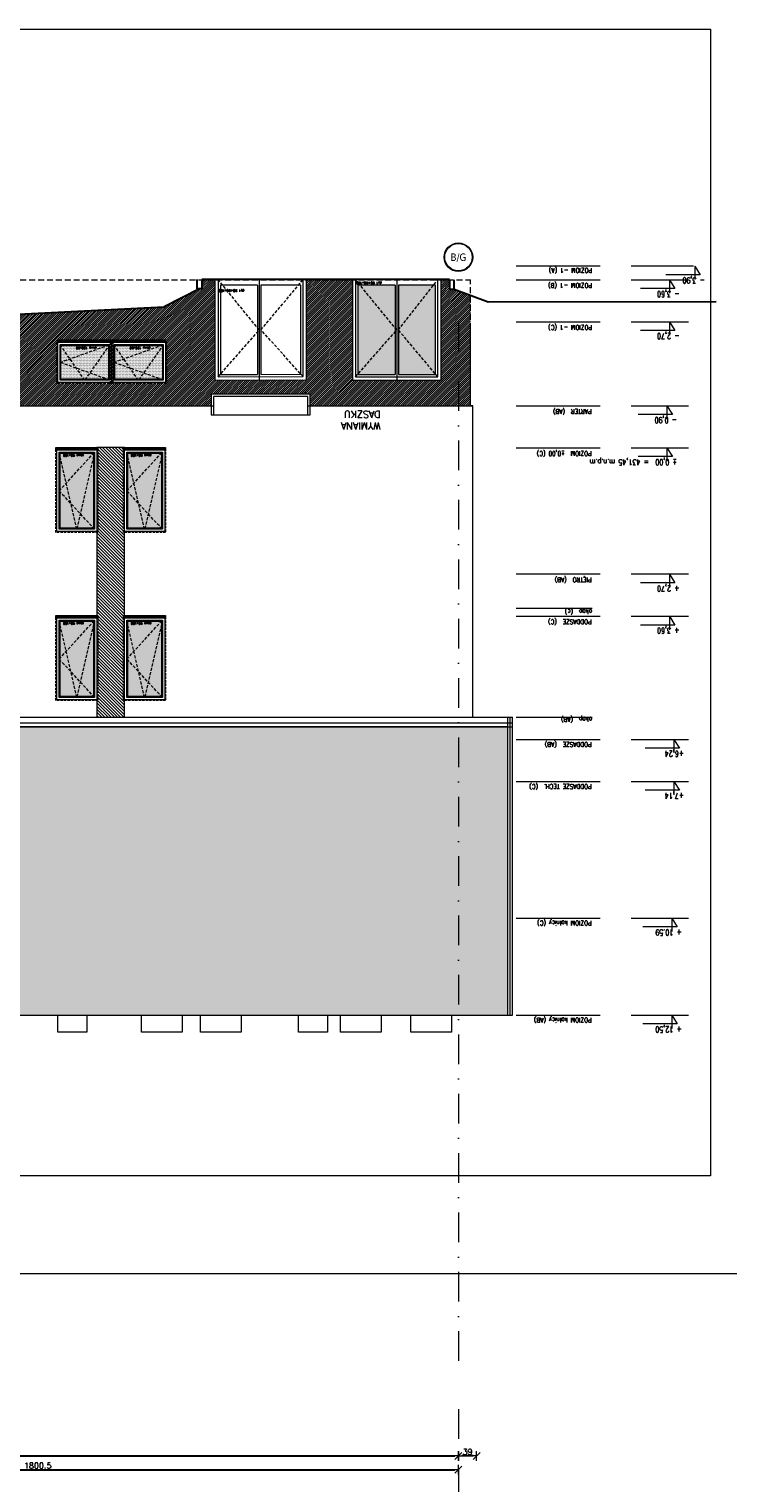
# Model space of a CAD drawing. Header units: millimetres. Extents: x 28291 to 177760, y -399809 to -170937.
# Tile 184 of 256: x 54073 to 55568, y -193731 to -190619. Entities that reach past the tile are written whole.
import ezdxf
from ezdxf.enums import TextEntityAlignment as Align

# ---------------------------------------------------------------- set-up
doc = ezdxf.new("R2010")
doc.units = ezdxf.units.MM
for name, pattern in [('CACHE', [9.525, 6.35, -3.175]), ('CARKOVANA', [7.5, 5, -2.5]), ('DASHDOT', [25.4, 12.7, -6.35, 0, -6.35]), ('HIDDEN', [9.525, 6.35, -3.175])]:
    doc.linetypes.add(name, pattern=pattern)
doc.layers.get('0').update_dxf_attribs({"lineweight": 0})
for name, color, linetype, lineweight in [('! opisy okien elewacja', 7, 'Continuous', 0), ('!! 0_ Istn-sciany', 3, 'Continuous', 30), ('!! 0_ Istn-widok', 1, 'Continuous', 15), ('!! 0_ WIDOK ELEWACJA', 4, 'Continuous', 0), ('!! 0_Istn-cienka', 4, 'Continuous', 9), ('!! 0_Istn-drzwi', 1, 'Continuous', 13), ('!! 0_Osie', 1, 'DASHDOT', 13), ('!! 1  WYDZIELENIE PPOŻ', 252, 'Continuous', 0), ('!! 1_Hatch dach', 252, 'Continuous', 5), ('!! 2_NOWE OKNA WIDOk - remont', 140, 'Continuous', 5), ('!! 2_posadzki winyle 2', 43, 'Continuous', 9), ('!! 2_TYNK OBRYS', 252, 'Continuous', 13), ('!! wymiary osi', 250, 'Continuous', 9), ('0-osie-liniA', 14, 'DASHDOT', 5), ('0-osie-tx', 66, 'Continuous', 9), ('0-rzedne-blok', 62, 'Continuous', 13)]:
    doc.layers.add(name, color=color, linetype=linetype, lineweight=lineweight)
for name, color, linetype, lineweight, true_color in [('!! 0_ Istn-okna - wymienione', 9, 'Continuous', 13, 0x808080), ('!! 1_ELEWACJA KOLOR', 7, 'Continuous', 13, 0x6888bb), ('!! 2_ELEWACJA COKÓŁ', 9, 'Continuous', 13, 0x808080)]:
    doc.layers.add(name, color=color, linetype=linetype, lineweight=lineweight, true_color=true_color)
doc.layers.add('!! 0_ramki', color=66, linetype='Continuous', lineweight=9, plot=False)
doc.styles.add('DEUTSCH', font='SIMPLEX8')
doc.styles.add('SIMPLEX', font='simplex.shx', dxfattribs={"width": 0.77})
doc.styles.add('TAHOMA', font='tahoma.ttf')
doc.styles.add('TXT', font='simplex.shx')
doc.dimstyles.new('DIM50', dxfattribs={"dimscale": 5, "dimtxt": 2.5, "dimasz": 1.5, "dimexe": 0, "dimexo": 0, "dimgap": 0.5, "dimtad": 1, "dimdec": 4, "dimrnd": 0.5, "dimdsep": 46, "dimtxsty": 'TXT', "dimblk1": 'TICK1', "dimblk2": 'TICK1', "dimsah": 1, "dimcen": 0, "dimse1": 1, "dimse2": 1, "dimclrd": 1, "dimclre": 7, "dimclrt": 9, "dimadec": 0, "dimazin": 0, "dimtfac": 1, "dimtdec": 4, "dimtmove": 2, "dimatfit": 3, "dimldrblk": 'TICK1', "dimfxl": 1, "dimtolj": 1, "dimarcsym": 0})

# ---------------------------------------------------------------- blocks, each defined once
blk = doc.blocks.new('okno 90x180')
at = {"layer": '!! 1_Hatch dach', "true_color": 0x575757}
h = blk.add_hatch(dxfattribs=at)
h.set_pattern_fill('DOTS', color=251)
h.set_pattern_definition([(0, (-9632.3096, -11392.1331), (0.79375, 1.5875), [0, -1.5875])])
h.paths.add_polyline_path([(9, -10), (81, -10), (81, -171), (9, -171)])
at = {"layer": '!! 2_posadzki winyle 2'}
h = blk.add_hatch(dxfattribs=at)
h.set_pattern_fill('ANSI31', color=252, scale=0.2)
h.paths.add_polyline_path([(0, -178), (90, -178), (90, -183), (0, -183)])
at = {"layer": '!! 0_ Istn-okna - wymienione', "linetype": 'CARKOVANA', "lineweight": 5}
blk.add_lwpolyline([(0, -1), (90, -1), (90, -180), (0, -180)], close=True, dxfattribs=at)
at = {"layer": '!! 0_ Istn-okna - wymienione'}
for points in [[(2, -3), (88, -3), (88, -178), (2, -178)], [(7, -8), (83, -8), (83, -173), (7, -173)], [(9, -10), (81, -10), (81, -171), (9, -171)], [(0, -178), (90, -178), (90, -183), (0, -183)]]:
    blk.add_lwpolyline(points, close=True, dxfattribs=at)
at = {"layer": '!! 1_Hatch dach', "color": 251, "linetype": 'CACHE', "true_color": 0x575757}
for points in [[(7, -173), (45, -8), (83, -173)], [(7, -8), (83, -90), (7, -173)]]:
    blk.add_lwpolyline(points, dxfattribs=at)
at = {"insert": (30.1, -163.6), "char_height": 5, "attachment_point": 1, "style": 'TXT'}
blk.add_mtext_dynamic_manual_height_columns('okno 90x180', width=52.63, gutter_width=75, heights=[0], dxfattribs=at)
blk = doc.blocks.new('okno 115x115')
at = {"layer": '!! 1_Hatch dach', "true_color": 0x575757}
h = blk.add_hatch(dxfattribs=at)
h.set_pattern_fill('DOTS', color=251, angle=360)
h.set_pattern_definition([(360, (-21873.4686, 1906.5186), (0.79375, 1.5875), [0, -1.5875])])
h.paths.add_polyline_path([(-12259.7, 13266.7), (-12157.7, 13266.7), (-12157.7, 13194.7), (-12259.7, 13194.7)])
h = blk.add_hatch(dxfattribs=at)
h.set_pattern_fill('ANSI31', color=251, scale=0.2, angle=360)
h.paths.add_polyline_path([(-12264.2, 13187.7), (-12153.2, 13187.7), (-12153.2, 13182.7), (-12264.2, 13182.7)])
at = {"layer": '!! 0_ Istn-okna - wymienione', "linetype": 'CARKOVANA', "lineweight": 5}
blk.add_lwpolyline([(-12268.7, 13275.7), (-12148.7, 13275.7), (-12148.7, 13185.7), (-12268.7, 13185.7)], close=True, dxfattribs=at)
at = {"layer": '!! 0_ Istn-okna - wymienione'}
for points in [[(-12266.7, 13273.7), (-12150.7, 13273.7), (-12150.7, 13187.7), (-12266.7, 13187.7)], [(-12261.7, 13268.7), (-12155.7, 13268.7), (-12155.7, 13192.7), (-12261.7, 13192.7)], [(-12259.7, 13266.7), (-12157.7, 13266.7), (-12157.7, 13194.7), (-12259.7, 13194.7)], [(-12266.7, 13187.7), (-12150.7, 13187.7), (-12150.7, 13182.7), (-12266.7, 13182.7)]]:
    blk.add_lwpolyline(points, close=True, dxfattribs=at)
at = {"layer": '!! 1_Hatch dach', "color": 251, "linetype": 'CACHE', "true_color": 0x575757}
for points in [[(-12261.7, 13192.7), (-12208.7, 13268.7), (-12155.7, 13192.7)], [(-12261.7, 13268.7), (-12155.7, 13230.7), (-12261.7, 13192.7)]]:
    blk.add_lwpolyline(points, dxfattribs=at)
at = {"insert": (-12234.1, 13202.1), "char_height": 5, "attachment_point": 1, "style": 'TXT'}
blk.add_mtext_dynamic_manual_height_columns('okno 120x90', width=52.63, gutter_width=75, heights=[0], dxfattribs=at)
blk = doc.blocks.new('TICK1')
at = {"color": 2}
blk.add_line((-1, -1), (1, 1), dxfattribs=at)
at = {"color": 0}
for p, q in [((0, 0), (-1, 0)), ((0, -1.4), (0, 1.4))]:
    blk.add_line(p, q, dxfattribs=at)
blk = doc.blocks.new('*D3725')
at = {"layer": '!! wymiary osi', "color": 1, "lineweight": -2, "transparency": 16777216}
blk.add_line((48925.2, -193735.9), (54984.2, -193735.9), dxfattribs=at)
at = {"layer": 'DEFPOINTS', "color": 0, "transparency": 16777216}
for p in [(48917.7, -193635.5), (54991.7, -193635.5), (54991.7, -193735.9)]:
    blk.add_point(p, dxfattribs=at)
at = {"layer": '!! wymiary osi', "color": 1, "lineweight": -2, "transparency": 16777216, "xscale": 7.5, "yscale": 7.5, "zscale": 7.5, "rotation": 180}
blk.add_blockref('TICK1', (48917.7, -193735.9), dxfattribs=at)
at = {"layer": '!! wymiary osi', "color": 1, "lineweight": -2, "transparency": 16777216, "xscale": 7.5, "yscale": 7.5, "zscale": 7.5}
blk.add_blockref('TICK1', (54991.7, -193735.9), dxfattribs=at)
at = {"layer": '!! wymiary osi', "color": 9, "transparency": 16777216, "insert": (51954.7, -193727.1), "char_height": 12.5, "attachment_point": 5, "style": 'TXT'}
blk.add_mtext('\\A1;6074', dxfattribs=at)
blk = doc.blocks.new('*D3731')
at = {"layer": '!! wymiary osi', "color": 1, "lineweight": -2, "transparency": 16777216}
blk.add_line((53198.7, -193765.3), (54984.2, -193765.3), dxfattribs=at)
at = {"layer": 'DEFPOINTS', "color": 0, "transparency": 16777216}
for p in [(53191.2, -193765.3), (54991.7, -193765.3), (54991.7, -193765.3)]:
    blk.add_point(p, dxfattribs=at)
at = {"layer": '!! wymiary osi', "color": 1, "lineweight": -2, "transparency": 16777216, "xscale": 7.5, "yscale": 7.5, "zscale": 7.5, "rotation": 180}
blk.add_blockref('TICK1', (53191.2, -193765.3), dxfattribs=at)
at = {"layer": '!! wymiary osi', "color": 1, "lineweight": -2, "transparency": 16777216, "xscale": 7.5, "yscale": 7.5, "zscale": 7.5}
blk.add_blockref('TICK1', (54991.7, -193765.3), dxfattribs=at)
at = {"layer": '!! wymiary osi', "color": 9, "transparency": 16777216, "insert": (54091.5, -193756.5), "char_height": 12.5, "attachment_point": 5, "style": 'TXT'}
blk.add_mtext('\\A1;1800.5', dxfattribs=at)
blk = doc.blocks.new('*D3755')
at = {"layer": '!! wymiary osi', "color": 1, "lineweight": -2, "transparency": 16777216}
blk.add_line((55023.2, -193735.9), (54999.2, -193735.9), dxfattribs=at)
at = {"layer": 'DEFPOINTS', "color": 0, "transparency": 16777216}
for p in [(54991.7, -193735.9), (54991.7, -194402.1), (55030.7, -194402.1)]:
    blk.add_point(p, dxfattribs=at)
at = {"layer": '!! wymiary osi', "color": 1, "lineweight": -2, "transparency": 16777216, "xscale": 7.5, "yscale": 7.5, "zscale": 7.5, "rotation": 180}
blk.add_blockref('TICK1', (54991.7, -193735.9), dxfattribs=at)
at = {"layer": '!! wymiary osi', "color": 1, "lineweight": -2, "transparency": 16777216, "xscale": 7.5, "yscale": 7.5, "zscale": 7.5}
blk.add_blockref('TICK1', (55030.7, -193735.9), dxfattribs=at)
at = {"layer": '!! wymiary osi', "color": 9, "transparency": 16777216, "insert": (55011.2, -193727.1), "char_height": 12.5, "attachment_point": 5, "style": 'TXT'}
blk.add_mtext('\\A1;39', dxfattribs=at)
blk = doc.blocks.new('*U80')
h = blk.add_hatch(color=256)
edge = h.paths.add_edge_path()
edge.add_arc((0, 0), 30.6, 0, 360)
edge = h.paths.add_edge_path(flags=17)
edge.add_arc((0, 0), 29.4, 0, 360)
for radius in [30.6, 29.4]:
    blk.add_circle((0, 0), radius)
at = {"style": 'TAHOMA', "flags": 8}
blk.add_attdef('ANSICHTSNUMMER', text='', height=16, dxfattribs=at).set_placement((0, 0), align=Align.MIDDLE_CENTER)
blk = doc.blocks.new('BLOK OSIE A-B PN')
at = {"layer": '0-osie-liniA', "ltscale": 5}
blk.add_lwpolyline([(54991.7, -182063), (54991.7, -184306.7)], dxfattribs=at)
at = {"layer": '0-osie-tx'}
ref = blk.add_blockref('*U80', (54991.7, -181924.6), dxfattribs=dict(at, rotation=180))
ref.add_attrib('ANSICHTSNUMMER', 'B/G', dxfattribs={"layer": '0', "height": 16, "style": 'TAHOMA', "flags": 8}).set_placement((54991.7, -181924.6), align=Align.MIDDLE_CENTER)
blk = doc.blocks.new('D_kota')
for p, q in [((-0.8, 15), (8.7, 15)), ((8.7, 0), (-0.8, 15)), ((8.7, 0), (8.7, 23))]:
    blk.add_line(p, q)
blk.add_lwpolyline([(-0.8, 15), (57.9, 15)])
at = {"style": 'DEUTSCH', "width": 0.8}
blk.add_attdef('POZ.ARCH', (7.3, 19.7), '', height=10, dxfattribs=at)
blk = doc.blocks.new('rzędne elewacje 2')
at = {"layer": '0-rzedne-blok'}
for p, q in [((45385.6, -192844.4), (45385.6, -192773.7)), ((45385.6, -192907), (45385.6, -192784.5)), ((45415.6, -192907), (45415.6, -192784.5)), ((45505.6, -192907), (45505.6, -192784.5)), ((45685.6, -192907), (45685.6, -192784.5)), ((45775.6, -192907), (45775.6, -192784.5)), ((46045.6, -192907), (46045.6, -192784.5)), ((46135.6, -192907), (46135.6, -192784.5)), ((46399.6, -192907), (46399.6, -192784.5)), ((46489.6, -192907), (46489.6, -192784.5)), ((46782.1, -192907), (46782.1, -192784.5)), ((46989.6, -192907), (46989.6, -192784.5)), ((45385.6, -193153), (45385.6, -192973.3)), ((45415.6, -193153), (45415.6, -192973.3)), ((45505.6, -193153), (45505.6, -192973.3)), ((45685.6, -193153), (45685.6, -192973.3)), ((45775.6, -193153), (45775.6, -192973.3)), ((46045.6, -193153), (46045.6, -192973.3)), ((46135.6, -193153), (46135.6, -192973.3)), ((46399.6, -193153), (46399.6, -192973.3)), ((46489.6, -193153), (46489.6, -192973.3)), ((46782.1, -193153), (46782.1, -192973.3)), ((46989.6, -193153), (46989.6, -192973.3)), ((46118.7, -193153), (46118.7, -192990.2)), ((46352, -193153), (46352, -192990.2))]:
    blk.add_line(p, q, dxfattribs=at)
ref = blk.add_blockref('D_kota', (45386.4, -192760.2), dxfattribs=dict(at, xscale=1.250000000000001, yscale=1.250000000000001, zscale=1.250000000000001, rotation=269.9999999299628))
ref.add_attrib('POZ.ARCH', '- 3,90', (45411, -192749.3), dxfattribs={"layer": '0', "height": 12.5, "rotation": 270, "style": 'DEUTSCH', "width": 0.8})
ref = blk.add_blockref('D_kota', (45415.6, -192814.4), dxfattribs=dict(at, xscale=1.250000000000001, yscale=1.250000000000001, zscale=1.250000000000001, rotation=269.9999999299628))
ref.add_attrib('POZ.ARCH', '- 3,60', (45440.2, -192803.6), dxfattribs={"layer": '0', "height": 12.5, "rotation": 270, "style": 'DEUTSCH', "width": 0.8})
ref = blk.add_blockref('D_kota', (45505.6, -192814.4), dxfattribs=dict(at, xscale=1.250000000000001, yscale=1.250000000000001, zscale=1.250000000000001, rotation=269.9999999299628))
ref.add_attrib('POZ.ARCH', '- 2,70', (45530.2, -192803.6), dxfattribs={"layer": '0', "height": 12.5, "rotation": 270, "style": 'DEUTSCH', "width": 0.8})
ref = blk.add_blockref('D_kota', (45685.6, -192819.8), dxfattribs=dict(at, xscale=1.250000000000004, yscale=1.250000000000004, zscale=1.250000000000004, rotation=269.9999999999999))
ref.add_attrib('POZ.ARCH', '- 0,90  ', (45710.2, -192809), dxfattribs={"layer": '0', "height": 12.5, "rotation": 270, "style": 'DEUTSCH', "width": 0.8})
ref = blk.add_blockref('D_kota', (45775.6, -192819.8), dxfattribs=dict(at, xscale=1.250000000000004, yscale=1.250000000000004, zscale=1.250000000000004, rotation=269.9999999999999))
ref.add_attrib('POZ.ARCH', '%%p 0,00  = 431,45 m.n.p.m', (45800.2, -192809), dxfattribs={"layer": '0', "height": 12.5, "rotation": 270, "style": 'DEUTSCH', "width": 0.8})
ref = blk.add_blockref('D_kota', (46046.1, -192814.4), dxfattribs=dict(at, xscale=1.250000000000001, yscale=1.250000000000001, zscale=1.250000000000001, rotation=269.9999999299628))
ref.add_attrib('POZ.ARCH', '+ 2,70', (46070.7, -192803.6), dxfattribs={"layer": '0', "height": 12.5, "rotation": 270, "style": 'DEUTSCH', "width": 0.8})
ref = blk.add_blockref('D_kota', (46136.1, -192814.4), dxfattribs=dict(at, xscale=1.250000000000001, yscale=1.250000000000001, zscale=1.250000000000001, rotation=269.9999999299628))
ref.add_attrib('POZ.ARCH', '+ 3,60', (46160.7, -192803.6), dxfattribs={"layer": '0', "height": 12.5, "rotation": 270, "style": 'DEUTSCH', "width": 0.8})
ref = blk.add_blockref('D_kota', (46399.6, -192804.7), dxfattribs=dict(at, xscale=1.250000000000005, yscale=1.250000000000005, zscale=1.250000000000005, rotation=269.9999999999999))
ref.add_attrib('POZ.ARCH', '+6,24', (46424.2, -192793.8), dxfattribs={"layer": '0', "height": 12.5, "rotation": 270, "style": 'DEUTSCH', "width": 0.8})
ref = blk.add_blockref('D_kota', (46489.6, -192804.7), dxfattribs=dict(at, xscale=1.250000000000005, yscale=1.250000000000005, zscale=1.250000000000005, rotation=269.9999999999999))
ref.add_attrib('POZ.ARCH', '+7,14', (46514.2, -192793.8), dxfattribs={"layer": '0', "height": 12.5, "rotation": 270, "style": 'DEUTSCH', "width": 0.8})
ref = blk.add_blockref('D_kota', (46782.1, -192809.5), dxfattribs=dict(at, xscale=1.250000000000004, yscale=1.250000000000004, zscale=1.250000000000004, rotation=269.9999999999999))
ref.add_attrib('POZ.ARCH', '+ 10.59', (46806.7, -192798.7), dxfattribs={"layer": '0', "height": 12.5, "rotation": 270, "style": 'DEUTSCH', "width": 0.8})
ref = blk.add_blockref('D_kota', (46989.6, -192809.5), dxfattribs=dict(at, xscale=1.250000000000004, yscale=1.250000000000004, zscale=1.250000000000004, rotation=269.9999999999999))
ref.add_attrib('POZ.ARCH', '+ 12,50', (47014.2, -192798.7), dxfattribs={"layer": '0', "height": 12.5, "rotation": 270, "style": 'DEUTSCH', "width": 0.8})
at = {"layer": '0-rzedne-blok', "style": 'SIMPLEX', "width": 0.77}
for s, p in [('POZIOM -1 (A)', (45390.6, -192990.1, 0)), ('POZIOM -1 (B)', (45423, -192990.4, 0)), ('POZIOM -1 (C)', (45513, -192990.4, 0)), ('PARTER  (AB)', (45693, -192991.2, 0)), ('POZIOM  %%P0,00 (C)', (45783, -192991.2, 0)), ('PIĘTRO  (AB)', (46053, -192991.2, 0)), ('okap  (c)', (46121.3, -192990.2)), ('PODDASZE  (C)', (46143, -192991.2, 0)), ('okap  (AB)', (46352, -192990.2)), ('PODDASZE  (AB)', (46405.6, -192991.2, 0)), ('PODDASZE TECH.  (C)', (46495.6, -192991.2, 0)), ('POZIOM kalnicy (C)', (46787.8, -192991.2, 0)), ('POZIOM kalnicy (AB)', (46995.3, -192991.2, 0))]:
    blk.add_text(s, height=10, rotation=270, dxfattribs=at).set_placement(p)
blk = doc.blocks.new('BLOK OSI')
at = {"layer": '0-osie-liniA', "ltscale": 5}
blk.add_lwpolyline([(54991.71142, -193635.47368), (54991.71142, -195993.9543)], dxfattribs=at)
at = {"layer": '!! wymiary osi'}
dim = blk.add_aligned_dim(p1=(48917.71142, -193635.47368), p2=(54991.71142, -193635.47368), distance=-100.4179, dimstyle='DIM50', dxfattribs=at)
dim.commit()
dim.dimension.update_dxf_attribs({"geometry": '*D3725', "text_midpoint": (51954.71142, -193727.14158)})
for base, p1, p2, picture, middle in [((54991.71142, -193735.89158), (55030.71142, -194402.0883), (54991.71142, -194402.0883), '*D3755', (55011.21142, -193727.14158)), ((54991.71142, -193765.29711), (53191.21142, -193765.29711), (54991.71142, -193765.29711), '*D3731', (54091.46142, -193756.54711))]:
    dim = blk.add_linear_dim(base=base, p1=p1, p2=p2, dimstyle='DIM50', dxfattribs=at)
    dim.commit()
    dim.dimension.update_dxf_attribs({"geometry": picture, "text_midpoint": middle})

msp = doc.modelspace()

# ---------------------------------------------------------------- hatches: boundary and pattern name
at = {"layer": '!! 1_ELEWACJA KOLOR', "true_color": 0x4f5358}
h = msp.add_hatch(dxfattribs=at)
h.set_pattern_fill('ANSI31', color=251, scale=1.5, angle=90)
h.set_pattern_definition([(135, (130878.9713, -432804.355), (-3.367596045, -3.367596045), [])])
h.paths.add_polyline_path([(54218.21142, -191514.00465), (54218.21142, -192091.41588), (54277.21142, -192091.41588), (54277.21142, -191514.00465)])
at = {"layer": '!! 1_Hatch dach', "true_color": 0x575757}
h = msp.add_hatch(dxfattribs=at)
h.set_pattern_fill('DOTS', color=251, angle=180)
h.paths.add_polyline_path([(54856.21142, -191266.50181), (54776.71142, -191357.29442), (54776.71142, -191358.00465), (54856.21142, -191358.00465)])
h.paths.add_polyline_path([(54781.53468, -191167.00465), (54776.71142, -191167.00465), (54776.71142, -191357.29442), (54856.21142, -191266.50181), (54856.21142, -191258.22908)])
h.paths.add_polyline_path([(54856.21142, -191167.00465), (54781.53468, -191167.00465), (54856.21142, -191258.22908)], flags=17)
h.paths.add_polyline_path([(54938.27887, -191167.00465), (54863.21142, -191167.00465), (54863.21142, -191262.50465)], flags=17)
h.paths.add_polyline_path([(54942.71142, -191167.00465), (54938.27887, -191167.00465), (54863.21142, -191262.50465), (54942.71142, -191357.0579)])
h.paths.add_polyline_path([(54863.21142, -191262.50465), (54863.21142, -191358.00465), (54942.71142, -191358.00465), (54942.71142, -191357.0579)])
at = {"layer": '!! 1_Hatch dach'}
h = msp.add_hatch(dxfattribs=at)
h.set_pattern_fill('AR-B88', color=8, scale=0.1)
h.paths.add_polyline_path([(51367.40264, -192446.46829), (51232.09142, -192332.02298), (51248.23597, -192312.93493), (51486.5693, -192312.93493), (51502.71385, -192332.02298)], flags=16)
h.paths.add_polyline_path([(51367.40264, -192413.72529), (51248.23597, -192312.93493), (51486.5693, -192312.93493)], flags=0)
h.paths.add_polyline_path([(51367.40264, -192409.79613), (51256.42847, -192315.93493), (51478.3768, -192315.93493)], flags=0)
h.paths.add_polyline_path([(51083.54718, -192332.02298), (50948.23597, -192446.46829), (50812.92476, -192332.02298), (50829.0693, -192312.93493), (51067.40264, -192312.93493)], flags=16)
h.paths.add_polyline_path([(51067.40264, -192312.93493), (50948.23597, -192413.72529), (50829.0693, -192312.93493)], flags=0)
h.paths.add_polyline_path([(51059.21014, -192315.93493), (50948.23597, -192409.79613), (50837.2618, -192315.93493)], flags=0)
h.paths.add_polyline_path([(50664.38051, -192332.02298), (50529.0693, -192446.46829), (50393.75809, -192332.02298), (50409.90264, -192312.93493), (50648.23597, -192312.93493)], flags=16)
h.paths.add_polyline_path([(50648.23597, -192312.93493), (50529.0693, -192413.72529), (50409.90264, -192312.93493)], flags=0)
h.paths.add_polyline_path([(50640.04347, -192315.93493), (50529.0693, -192409.79613), (50418.09513, -192315.93493)], flags=0)
h.paths.add_polyline_path([(52792.709, -192332.02298), (52808.85355, -192312.93493), (53047.18688, -192312.93493), (53063.33142, -192332.02298), (52928.02021, -192446.46829)], flags=16)
h.paths.add_polyline_path([(52808.85355, -192312.93493), (53047.18688, -192312.93493), (52928.02021, -192413.72529)], flags=0)
h.paths.add_polyline_path([(52817.04604, -192315.93493), (53038.99438, -192315.93493), (52928.02021, -192409.79613)], flags=0)
h.paths.add_polyline_path([(50038.0127, -192302.56409), (49868.0127, -192302.56409), (49868.0127, -192183.56409), (50038.0127, -192183.56409)], flags=0)
h.paths.add_polyline_path([(50031.0127, -192295.56409), (49955.5127, -192295.56409), (49955.5127, -192190.56409), (50031.0127, -192190.56409)], flags=0)
h.paths.add_polyline_path([(50029.0127, -192294.10453), (50028.27215, -192293.56409), (49993.98174, -192293.56409), (49993.2627, -192295.56409), (49992.54365, -192293.56409), (49957.70317, -192293.56409), (49957.70317, -192196.65679), (49956.23174, -192192.56409), (50028.16572, -192192.56409), (50031.0127, -192190.56409), (50029.0127, -192196.127)], flags=0)
h.paths.add_polyline_path([(53211.87567, -192332.02298), (53228.02021, -192312.93493), (53466.35355, -192312.93493), (53482.49809, -192332.02298), (53347.18688, -192446.46829)], flags=16)
h.paths.add_polyline_path([(49950.5127, -192295.56409), (49875.0127, -192295.56409), (49875.0127, -192190.56409), (49950.5127, -192190.56409)], flags=0)
h.paths.add_polyline_path([(49948.32223, -192293.56409), (49913.48174, -192293.56409), (49912.7627, -192295.56409), (49912.04365, -192293.56409), (49877.75324, -192293.56409), (49877.0127, -192294.10453), (49877.0127, -192196.127), (49875.0127, -192190.56409), (49877.85967, -192192.56409), (49949.79365, -192192.56409), (49948.32223, -192196.65679)], flags=0)
h.paths.add_polyline_path([(53228.02021, -192312.93493), (53466.35355, -192312.93493), (53347.18688, -192413.72529)], flags=0)
h.paths.add_polyline_path([(53236.21271, -192315.93493), (53458.16105, -192315.93493), (53347.18688, -192409.79613)], flags=0)
h.paths.add_polyline_path([(49738.0127, -192302.56409), (49568.0127, -192302.56409), (49568.0127, -192183.56409), (49738.0127, -192183.56409)], flags=0)
h.paths.add_polyline_path([(49731.0127, -192295.56409), (49655.5127, -192295.56409), (49655.5127, -192190.56409), (49731.0127, -192190.56409)], flags=0)
h.paths.add_polyline_path([(49729.0127, -192294.10453), (49728.27215, -192293.56409), (49693.98174, -192293.56409), (49693.2627, -192295.56409), (49692.54365, -192293.56409), (49657.70317, -192293.56409), (49657.70317, -192196.65679), (49656.23174, -192192.56409), (49728.16572, -192192.56409), (49731.0127, -192190.56409), (49729.0127, -192196.127)], flags=0)
h.paths.add_polyline_path([(49650.5127, -192295.56409), (49575.0127, -192295.56409), (49575.0127, -192190.56409), (49650.5127, -192190.56409)], flags=0)
h.paths.add_polyline_path([(49648.32223, -192293.56409), (49613.48174, -192293.56409), (49612.7627, -192295.56409), (49612.04365, -192293.56409), (49577.75324, -192293.56409), (49577.0127, -192294.10453), (49577.0127, -192196.127), (49575.0127, -192190.56409), (49577.85967, -192192.56409), (49649.79365, -192192.56409), (49648.32223, -192196.65679)], flags=0)
h.paths.add_polyline_path([(53631.04234, -192332.02298), (53647.18688, -192312.93493), (53885.52021, -192312.93493), (53901.66476, -192332.02298), (53766.35355, -192446.46829)], flags=16)
h.paths.add_polyline_path([(53647.18688, -192312.93493), (53885.52021, -192312.93493), (53766.35355, -192413.72529)], flags=0)
h.paths.add_polyline_path([(53655.37938, -192315.93493), (53877.32771, -192315.93493), (53766.35355, -192409.79613)], flags=0)
h.paths.add_polyline_path([(49438.0127, -192302.56409), (49268.0127, -192302.56409), (49268.0127, -192183.56409), (49438.0127, -192183.56409)], flags=0)
h.paths.add_polyline_path([(49431.0127, -192295.56409), (49355.5127, -192295.56409), (49355.5127, -192190.56409), (49431.0127, -192190.56409)], flags=0)
h.paths.add_polyline_path([(49429.0127, -192294.10453), (49428.27215, -192293.56409), (49393.98174, -192293.56409), (49393.2627, -192295.56409), (49392.54365, -192293.56409), (49357.70317, -192293.56409), (49357.70317, -192196.65679), (49356.23174, -192192.56409), (49428.16572, -192192.56409), (49431.0127, -192190.56409), (49429.0127, -192196.127)], flags=0)
h.paths.add_polyline_path([(49350.5127, -192295.56409), (49275.0127, -192295.56409), (49275.0127, -192190.56409), (49350.5127, -192190.56409)], flags=0)
h.paths.add_polyline_path([(49348.32223, -192293.56409), (49313.48174, -192293.56409), (49312.7627, -192295.56409), (49312.04365, -192293.56409), (49277.75324, -192293.56409), (49277.0127, -192294.10453), (49277.0127, -192196.127), (49275.0127, -192190.56409), (49277.85967, -192192.56409), (49349.79365, -192192.56409), (49348.32223, -192196.65679)], flags=0)
h.paths.add_polyline_path([(49128.71142, -192302.56409), (48958.71142, -192302.56409), (48958.71142, -192183.56409), (49128.71142, -192183.56409)], flags=0)
h.paths.add_polyline_path([(49121.71142, -192295.56409), (49046.21142, -192295.56409), (49046.21142, -192190.56409), (49121.71142, -192190.56409)], flags=0)
h.paths.add_polyline_path([(49119.71142, -192294.10453), (49118.97088, -192293.56409), (49084.68047, -192293.56409), (49083.96142, -192295.56409), (49083.24238, -192293.56409), (49048.40189, -192293.56409), (49048.40189, -192196.65679), (49046.93047, -192192.56409), (49118.86445, -192192.56409), (49121.71142, -192190.56409), (49119.71142, -192196.127)], flags=0)
h.paths.add_polyline_path([(49041.21142, -192295.56409), (48965.71142, -192295.56409), (48965.71142, -192190.56409), (49041.21142, -192190.56409)], flags=0)
h.paths.add_polyline_path([(49039.02095, -192293.56409), (49004.18047, -192293.56409), (49003.46142, -192295.56409), (49002.74238, -192293.56409), (48968.45197, -192293.56409), (48967.71142, -192294.10453), (48967.71142, -192196.127), (48965.71142, -192190.56409), (48968.5584, -192192.56409), (49040.49238, -192192.56409), (49039.02095, -192196.65679)], flags=0)
h.paths.add_polyline_path([(49049.88367, -192193.72372), (48997.85986, -192193.72372), (48997.85986, -192201.22372), (49049.88367, -192201.22372)], flags=8)
h.paths.add_polyline_path([(49359.18494, -192193.72372), (49307.16113, -192193.72372), (49307.16113, -192201.22372), (49359.18494, -192201.22372)], flags=8)
h.paths.add_polyline_path([(49659.18494, -192193.72372), (49607.16113, -192193.72372), (49607.16113, -192201.22372), (49659.18494, -192201.22372)], flags=8)
h.paths.add_polyline_path([(49959.18494, -192193.72372), (49907.16113, -192193.72372), (49907.16113, -192201.22372), (49959.18494, -192201.22372)], flags=8)
h.paths.add_polyline_path([(50129.71142, -192112.04828), (50129.71142, -192729.00465), (55097.71142, -192729.00465), (55097.71142, -192112.04828), (52927.71142, -192112.04828), (52927.71142, -191847.63705), (52634.71142, -191847.63705), (52634.71142, -192091.41588), (52704.71142, -192091.41588), (52704.71142, -192103.40448), (52719.71142, -192103.40448), (52719.71142, -192126.2539), (52147.71142, -192629.6139), (51575.71142, -192126.2539), (51575.71142, -192112.04828)])
at = {"layer": '!! 2_ELEWACJA COKÓŁ', "true_color": 0x2b2b2c}
h = msp.add_hatch(dxfattribs=at)
h.set_pattern_fill('ANSI31', color=250)
h.paths.add_polyline_path([(54666.71142, -191369.50465), (54470.58981, -191369.9729), (54470.58981, -191155.00465), (54466.71142, -191155.00465), (54466.71142, -191400.00465), (54666.71142, -191400.00465)])
h.paths.add_polyline_path([(54466.71142, -191155.00465), (54442.70663, -191155.00465), (54442.70663, -191174.50465), (54437.70663, -191174.50465), (54362.16053, -191213.36138), (53480.96533, -191257.26509), (53202.21802, -191258.62086), (53202.21802, -191425.00465), (54462.71142, -191425.00465), (54462.71142, -191400.00465), (54466.71142, -191400.00465)])
h.paths.add_polyline_path([(53764.71142, -191377.00465), (53649.71142, -191377.00465), (53534.71142, -191377.00465), (53534.71142, -191287.00465), (53536.71142, -191287.00465), (53536.71142, -191284.00465), (53647.71142, -191284.00465), (53647.71142, -191287.00465), (53649.71142, -191287.00465), (53651.71142, -191287.00465), (53651.71142, -191284.00465), (53762.71142, -191284.00465), (53762.71142, -191287.00465), (53764.71142, -191287.00465)], flags=16)
h.paths.add_polyline_path([(53762.71142, -191375.00465), (53651.71142, -191375.00465), (53651.71142, -191289.00465), (53762.71142, -191289.00465)], flags=0)
h.paths.add_polyline_path([(53757.71142, -191370.00465), (53656.71142, -191370.00465), (53656.71142, -191294.00465), (53757.71142, -191294.00465)], flags=0)
h.paths.add_polyline_path([(53708.54037, -191368.00465), (53707.21142, -191370.00465), (53705.88248, -191368.00465), (53658.71142, -191368.00465), (53658.71142, -191332.75712), (53656.71142, -191332.00465), (53658.71142, -191331.25217), (53658.71142, -191297.01455), (53658.04037, -191296.00465), (53752.39564, -191296.00465), (53757.71142, -191294.00465), (53755.71142, -191297.01455), (53755.71142, -191368.00465)], flags=0)
h.paths.add_polyline_path([(53647.71142, -191375.00465), (53536.71142, -191375.00465), (53536.71142, -191289.00465), (53647.71142, -191289.00465)], flags=0)
h.paths.add_polyline_path([(53642.71142, -191370.00465), (53541.71142, -191370.00465), (53541.71142, -191294.00465), (53642.71142, -191294.00465)], flags=0)
h.paths.add_polyline_path([(53593.54037, -191368.00465), (53592.21142, -191370.00465), (53590.88248, -191368.00465), (53543.71142, -191368.00465), (53543.71142, -191332.75712), (53541.71142, -191332.00465), (53543.71142, -191331.25217), (53543.71142, -191297.01455), (53543.04037, -191296.00465), (53637.39564, -191296.00465), (53642.71142, -191294.00465), (53640.71142, -191297.01455), (53640.71142, -191368.00465)], flags=0)
h.paths.add_polyline_path([(54134.71142, -191287.00465), (54136.71142, -191287.00465), (54136.71142, -191284.00465), (54247.71142, -191284.00465), (54247.71142, -191287.00465), (54249.71142, -191287.00465), (54251.71142, -191287.00465), (54251.71142, -191284.00465), (54362.71142, -191284.00465), (54362.71142, -191287.00465), (54364.71142, -191287.00465), (54364.71142, -191377.00465), (54249.71142, -191377.00465), (54134.71142, -191377.00465)], flags=16)
h.paths.add_polyline_path([(54136.71142, -191289.00465), (54247.71142, -191289.00465), (54247.71142, -191375.00465), (54136.71142, -191375.00465)], flags=0)
h.paths.add_polyline_path([(54141.71142, -191294.00465), (54242.71142, -191294.00465), (54242.71142, -191370.00465), (54141.71142, -191370.00465)], flags=0)
h.paths.add_polyline_path([(54141.71142, -191332.00465), (54143.71142, -191331.25217), (54143.71142, -191297.01455), (54143.04037, -191296.00465), (54237.39564, -191296.00465), (54242.71142, -191294.00465), (54240.71142, -191297.01455), (54240.71142, -191368.00465), (54193.54037, -191368.00465), (54192.21142, -191370.00465), (54190.88248, -191368.00465), (54143.71142, -191368.00465), (54143.71142, -191332.75712)], flags=0)
h.paths.add_polyline_path([(53464.71142, -191377.00465), (53349.71142, -191377.00465), (53234.71142, -191377.00465), (53234.71142, -191287.00465), (53236.71142, -191287.00465), (53236.71142, -191284.00465), (53347.71142, -191284.00465), (53347.71142, -191287.00465), (53349.71142, -191287.00465), (53351.71142, -191287.00465), (53351.71142, -191284.00465), (53462.71142, -191284.00465), (53462.71142, -191287.00465), (53464.71142, -191287.00465)], flags=16)
h.paths.add_polyline_path([(53462.71142, -191375.00465), (53351.71142, -191375.00465), (53351.71142, -191289.00465), (53462.71142, -191289.00465)], flags=0)
h.paths.add_polyline_path([(53457.71142, -191370.00465), (53356.71142, -191370.00465), (53356.71142, -191294.00465), (53457.71142, -191294.00465)], flags=0)
h.paths.add_polyline_path([(53408.54037, -191368.00465), (53407.21142, -191370.00465), (53405.88248, -191368.00465), (53358.71142, -191368.00465), (53358.71142, -191332.75712), (53356.71142, -191332.00465), (53358.71142, -191331.25217), (53358.71142, -191297.01455), (53358.04037, -191296.00465), (53452.39564, -191296.00465), (53457.71142, -191294.00465), (53455.71142, -191297.01455), (53455.71142, -191368.00465)], flags=0)
h.paths.add_polyline_path([(54251.71142, -191289.00465), (54362.71142, -191289.00465), (54362.71142, -191375.00465), (54251.71142, -191375.00465)], flags=0)
h.paths.add_polyline_path([(54256.71142, -191294.00465), (54357.71142, -191294.00465), (54357.71142, -191370.00465), (54256.71142, -191370.00465)], flags=0)
h.paths.add_polyline_path([(54256.71142, -191332.00465), (54258.71142, -191331.25217), (54258.71142, -191297.01455), (54258.04037, -191296.00465), (54352.39564, -191296.00465), (54357.71142, -191294.00465), (54355.71142, -191297.01455), (54355.71142, -191368.00465), (54308.54037, -191368.00465), (54307.21142, -191370.00465), (54305.88248, -191368.00465), (54258.71142, -191368.00465), (54258.71142, -191332.75712)], flags=0)
h.paths.add_polyline_path([(53347.71142, -191375.00465), (53236.71142, -191375.00465), (53236.71142, -191289.00465), (53347.71142, -191289.00465)], flags=0)
h.paths.add_polyline_path([(53342.71142, -191370.00465), (53241.71142, -191370.00465), (53241.71142, -191294.00465), (53342.71142, -191294.00465)], flags=0)
h.paths.add_polyline_path([(53293.54037, -191368.00465), (53292.21142, -191370.00465), (53290.88248, -191368.00465), (53243.71142, -191368.00465), (53243.71142, -191332.75712), (53241.71142, -191332.00465), (53243.71142, -191331.25217), (53243.71142, -191297.01455), (53243.04037, -191296.00465), (53337.39564, -191296.00465), (53342.71142, -191294.00465), (53340.71142, -191297.01455), (53340.71142, -191368.00465)], flags=0)
h.paths.add_polyline_path([(53318.88367, -191297.16428), (53269.71701, -191297.16428), (53269.71701, -191304.66428), (53318.88367, -191304.66428)], flags=8)
h.paths.add_polyline_path([(53433.88367, -191297.16428), (53384.71701, -191297.16428), (53384.71701, -191304.66428), (53433.88367, -191304.66428)], flags=8)
h.paths.add_polyline_path([(53618.88367, -191297.16428), (53569.71701, -191297.16428), (53569.71701, -191304.66428), (53618.88367, -191304.66428)], flags=8)
h.paths.add_polyline_path([(53733.88367, -191297.16428), (53684.71701, -191297.16428), (53684.71701, -191304.66428), (53733.88367, -191304.66428)], flags=8)
h.paths.add_polyline_path([(54218.88367, -191297.16428), (54169.71701, -191297.16428), (54169.71701, -191304.66428), (54218.88367, -191304.66428)], flags=8)
h.paths.add_polyline_path([(54333.88367, -191297.16428), (54284.71701, -191297.16428), (54284.71701, -191304.66428), (54333.88367, -191304.66428)], flags=8)
h = msp.add_hatch(dxfattribs=at)
h.set_pattern_fill('ANSI31', color=250)
h.paths.add_polyline_path([(55017.71142, -191260.00465), (55017.71142, -191188.21229), (54982.83064, -191175.00465), (54972.83064, -191175.00465), (54972.83064, -191155.00465), (54954.71142, -191155.00465), (54954.71142, -191425.00465), (55017.71142, -191425.00465)])
h.paths.add_polyline_path([(54954.71142, -191370.00465), (54764.71142, -191370.00465), (54764.71142, -191425.00465), (54954.71142, -191425.00465)])
h.paths.add_polyline_path([(54764.71142, -191155.00465), (54666.71142, -191155.00465), (54666.71142, -191400.00465), (54674.71142, -191400.00465), (54674.71142, -191425.00465), (54764.71142, -191425.00465)])

# ---------------------------------------------------------------- linework, layer by layer
at = {"layer": '! opisy okien elewacja'}
msp.add_lwpolyline([(50129.71142, -192729.00465), (55097.71142, -192729.00465), (55097.71142, -192112.04828), (52927.71142, -192112.04828), (52927.71142, -191847.63705), (52634.71142, -191847.63705), (52634.71142, -192091.41588), (52704.71142, -192091.41588), (52704.71142, -192103.40448), (52719.71142, -192103.40448), (52719.71142, -192126.2539), (52147.71142, -192629.6139), (51575.71142, -192126.2539), (51575.71142, -192112.04828), (48811.71142, -192112.04828), (48811.71142, -192729.00465), (50104.71142, -192729.00465)], dxfattribs=at)
at = {"layer": '!! 0_ Istn-okna - wymienione'}
for p, q in [((54477.58981, -191154.9729), (54477.58981, -191362.9729)), ((54482.58981, -191166.9729), (54482.58981, -191357.9729)), ((54654.71142, -191357.50465), (54654.71142, -191166.50465)), ((54659.71142, -191362.50465), (54659.71142, -191154.50465)), ((54771.71142, -191155.00465), (54771.71142, -191363.00465)), ((54776.71142, -191167.00465), (54776.71142, -191358.00465)), ((54942.71142, -191358.00465), (54942.71142, -191167.00465)), ((54947.71142, -191363.00465), (54947.71142, -191155.00465)), ((54482.58981, -191357.9729), (54562.08981, -191357.9729)), ((54569.08981, -191357.9729), (54654.71142, -191357.50465)), ((54776.71142, -191358.00465), (54856.21142, -191358.00465)), ((54863.21142, -191358.00465), (54942.71142, -191358.00465)), ((54477.58981, -191362.9729), (54659.71142, -191362.50465)), ((54771.71142, -191363.00465), (54947.71142, -191363.00465))]:
    msp.add_line(p, q, dxfattribs=at)
for points in [[(54666.71142, -191154.50465), (54470.58981, -191154.9729)], [(54470.58981, -191154.9729), (54470.58981, -191369.9729), (54666.71142, -191369.50465), (54666.71142, -191154.50465)], [(54562.08981, -191166.9729), (54482.58981, -191166.9729)], [(54562.08981, -191166.9729), (54562.08981, -191357.9729)], [(54565.58981, -191154.9729), (54565.58981, -191369.9729)], [(54654.71142, -191166.50465), (54569.08981, -191166.9729)], [(54569.08981, -191166.9729), (54569.08981, -191357.9729)], [(54954.71142, -191155.00465), (54764.71142, -191155.00465)], [(54764.71142, -191155.00465), (54764.71142, -191370.00465), (54954.71142, -191370.00465), (54954.71142, -191155.00465)], [(54856.21142, -191167.00465), (54776.71142, -191167.00465)], [(54856.21142, -191167.00465), (54856.21142, -191358.00465)], [(54859.71142, -191155.00465), (54859.71142, -191370.00465)], [(54942.71142, -191167.00465), (54863.21142, -191167.00465)], [(54863.21142, -191167.00465), (54863.21142, -191358.00465)]]:
    msp.add_lwpolyline(points, dxfattribs=at)
at = {"layer": '!! 0_ Istn-sciany'}
for points in [[(54442.70663, -191154.50465), (54442.70663, -191174.50465), (54432.70663, -191174.50465), (54432.70663, -191154.50465)], [(54972.83064, -191154.50465), (54442.70663, -191154.50465)], [(54972.83064, -191155.00465), (54972.83064, -191175.00465), (54982.83064, -191175.00465), (54982.83064, -191155.00465)], [(54437.70663, -191174.50465), (54362.16053, -191213.36138)], [(54982.83064, -191175.00465), (55055.66709, -191202.58425), (55543.37873, -191201.71046)], [(53480.96533, -191257.26509), (54362.16053, -191213.36138)]]:
    msp.add_lwpolyline(points, dxfattribs=at)
at = {"layer": '!! 0_ Istn-widok'}
for points in [[(54196.71142, -192766.00465), (54134.71142, -192766.00465), (54134.71142, -192729.00465), (54196.71142, -192729.00465)], [(54400.71142, -192766.00465), (54313.71142, -192766.00465), (54313.71142, -192729.00465), (54400.71142, -192729.00465)], [(54526.71142, -192766.00465), (54439.71142, -192766.00465), (54439.71142, -192729.00465), (54526.71142, -192729.00465)], [(54711.71142, -192766.00465), (54649.71142, -192766.00465), (54649.71142, -192729.00465), (54711.71142, -192729.00465)], [(54826.71142, -192766.00465), (54739.71142, -192766.00465), (54739.71142, -192729.00465), (54826.71142, -192729.00465)], [(54976.71142, -192766.00465), (54889.71142, -192766.00465), (54889.71142, -192729.00465), (54976.71142, -192729.00465)]]:
    msp.add_lwpolyline(points, close=True, dxfattribs=at)
at = {"layer": '!! 0_ WIDOK ELEWACJA'}
for points in [[(55017.71142, -191425.00465), (55017.71142, -191260.00465)], [(53187.21802, -191425.00465), (54467.71142, -191425.00465)], [(54669.71142, -191425.00465), (55022.71142, -191425.00465)], [(55022.71142, -191425.00465), (55017.71142, -191425.00465)], [(55022.71142, -192091.41588), (55022.71142, -191425.00465)], [(52927.71142, -192103.40448), (55107.71142, -192103.40448)], [(52962.30008, -192091.41588), (55107.71142, -192091.41588)], [(55097.71142, -192729.00465), (55097.71142, -192091.41588)], [(55102.71142, -192729.00465), (55102.71142, -192091.41588)], [(55107.71142, -192729.00465), (55107.71142, -192091.41588)], [(52927.71142, -192112.04828), (55107.71142, -192112.04828)], [(48801.71142, -192729.00465), (55107.71142, -192729.00465)]]:
    msp.add_lwpolyline(points, dxfattribs=at)
at = {"layer": '!! 0_Istn-cienka', "linetype": 'HIDDEN', "ltscale": 2}
for points in [[(48891.71142, -191155.00465), (55017.71142, -191155.00465)], [(55017.71142, -191260.00465), (55017.71142, -191155.00465)]]:
    msp.add_lwpolyline(points, dxfattribs=at)
at = {"layer": '!! 0_Istn-cienka'}
for points in [[(54674.71142, -191400.00465), (54462.71142, -191400.00465), (54462.71142, -191444.08566), (54674.71142, -191444.08566)], [(54669.71142, -191405.00465), (54467.71142, -191405.00465), (54467.71142, -191444.08566), (54669.71142, -191444.08566)]]:
    msp.add_lwpolyline(points, close=True, dxfattribs=at)
at = {"layer": '!! 0_ramki'}
for points in [[(48191.01382, -190618.54154), (55530.76451, -190618.54154), (55530.76451, -193073.18237), (48191.01382, -193073.18237)], [(52465.42916, -193282.57641), (56665.42916, -193282.57641), (56665.42916, -196252.57641), (52465.42916, -196252.57641)]]:
    msp.add_lwpolyline(points, close=True, dxfattribs=at)
at = {"layer": '!! 1_Hatch dach', "color": 251, "linetype": 'CACHE', "true_color": 0x575757}
for points in [[(54477.58981, -191362.9729), (54565.58981, -191262.4729), (54477.58981, -191154.9729)], [(54659.71142, -191362.50465), (54569.08981, -191262.4729), (54659.71142, -191154.50465)], [(54771.71142, -191363.00465), (54859.71142, -191262.50465), (54771.71142, -191155.00465)], [(54947.71142, -191363.00465), (54863.21142, -191262.50465), (54947.71142, -191155.00465)]]:
    msp.add_lwpolyline(points, dxfattribs=at)
at = {"layer": '!! 2_TYNK OBRYS'}
msp.add_lwpolyline([(54218.21142, -191514.00465), (54218.21142, -192091.41588), (54277.21142, -192091.41588), (54277.21142, -191514.00465)], close=True, dxfattribs=at)

# ---------------------------------------------------------------- block references
at = {"layer": '!! 0_ Istn-sciany'}
msp.add_blockref('BLOK OSI', (0, 63), dxfattribs=at)
at = {"layer": '!! 0_Osie'}
msp.add_blockref('BLOK OSIE A-B PN', (0, -9182.23287), dxfattribs=at)
at = {"layer": '!! 1  WYDZIELENIE PPOŻ', "rotation": 270}
msp.add_blockref('rzędne elewacje 2', (248268.42129, -145739.38046), dxfattribs=at)
at = {"layer": '!! 2_NOWE OKNA WIDOk - remont', "rotation": 180}
for name, p in [('okno 115x115', (41983.55241, -178101.35287)), ('okno 115x115', (42098.55241, -178101.35287)), ('okno 90x180', (54220.21142, -191697.00465)), ('okno 90x180', (54365.21142, -191697.00465)), ('okno 90x180', (54220.21142, -192057.00465)), ('okno 90x180', (54365.21142, -192057.00465))]:
    msp.add_blockref(name, p, dxfattribs=at)

# ---------------------------------------------------------------- texts
at = {"layer": '!! 0_Istn-drzwi', "insert": (54825.43385, -191475.86524), "char_height": 15, "attachment_point": 1, "rotation": 180, "style": 'TXT'}
msp.add_mtext_dynamic_manual_height_columns('WYMIANA DASZKU', width=81.7831525, gutter_width=75, heights=[0], dxfattribs=at)
at = {"char_height": 5, "attachment_point": 1, "rotation": 180, "style": 'TXT'}
for insert in [(54827.87603, -191164.4228), (54533.75442, -191181.01009)]:
    msp.add_mtext_dynamic_manual_height_columns('dz1 90+90x180', width=52.6299153, gutter_width=75, heights=[0], dxfattribs=dict(at, insert=insert))

doc.saveas('drawing.dxf')
